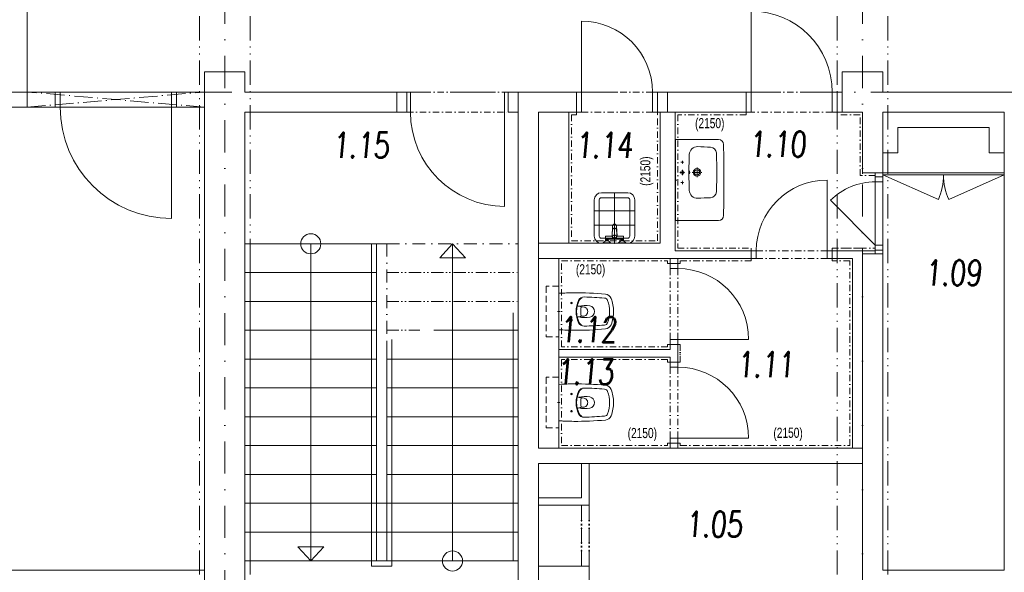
# Model space of a CAD drawing. Header units: millimetres. Extents: x 213386 to 459888, y 74252 to 208052.
# Tile 107 of 256: x 378002 to 387727, y 157385 to 162847. Entities that reach past the tile are written whole.
import ezdxf

# ---------------------------------------------------------------- set-up
doc = ezdxf.new("R2010")
doc.units = ezdxf.units.MM
for name, pattern in [('ACAD_ISO10W100', [18.5, 12, -3, 0.5, -3]), ('ACAD_ISO12W100', [22, 12, -3, 0.5, -3, 0.5, -3]), ('AM_DIN_G_W050', [13.75, 9.75, -1.5, 1, -1.5]), ('ČERCHOVANÁ', [25.4, 12.7, -6.35, 0, -6.35]), ('ČÁRKOVANÁ', [19.05, 12.7, -6.35])]:
    doc.linetypes.add(name, pattern=pattern)
for name, color, linetype, lineweight in [('DVERE', 255, 'Continuous', 0), ('NAD', 255, 'ACAD_ISO12W100', 0), ('NOVA', 255, 'Continuous', 0), ('NOVÁ TENKÁ', 255, 'Continuous', 0), ('NOVÁ TLUSTÁ', 255, 'Continuous', 0), ('OBKLAD', 255, 'ČERCHOVANÁ', 0), ('OSY', 255, 'Continuous', 0), ('POPIS2', 255, 'Continuous', 0), ('TENKA', 255, 'Continuous', 0), ('TLUSTA', 255, 'Continuous', 0), ('ZARIZOVAKY', 255, 'Continuous', 0), ('ŽB', 255, 'Continuous', 0)]:
    doc.layers.add(name, color=color, linetype=linetype, lineweight=lineweight)
doc.styles.add('CS-ROMANS', font='romans.shx', dxfattribs={"width": 0.75, "oblique": 5})
doc.styles.get("Standard").update_dxf_attribs({"font": 'arial.ttf'})

# ---------------------------------------------------------------- blocks, each defined once
blk = doc.blocks.new('232580d')
at = {"color": 4, "linetype": 'AM_DIN_G_W050', "ltscale": 2}
for p, q in [((0, 4.3), (0, -16.5)), ((-190.8, -70), (-159.2, -70)), ((-175, -54.2), (-175, -85.8)), ((-101.3, -70), (-48.6, -70)), ((-75, -43.7), (-75, -96.3)), ((40.8, -70), (9.2, -70)), ((25, -54.2), (25, -85.8)), ((-75, -167.3), (-75, -262.7)), ((-122.7, -215), (-27.3, -215))]:
    blk.add_line(p, q, dxfattribs=at)
blk.add_line((400, -3.2), (-400, -3.2))
blk.add_lwpolyline([(400, -3.2), (396, 0), (-396, 0), (-400, -3.2), (-400, -426.9, 0.409065), (-350.9, -476.9, 0.008803), (351.1, -476.9, 0.407938), (400, -426.9)], format="xyb", close=True)
for centre, radius in [((-75, -70), 17.5), ((-75, -215), 37.5), ((-75, -215), 26)]:
    blk.add_circle(centre, radius)
for centre, radius, start, end in [((-250, -218.9), 80, 91.29763, 182.0452), ((-82.1, -3801.4), 3666.4, 89.88838, 92.65318), ((-67.9, -3801.4), 3666.4, 87.34682, 90.11162), ((100.1, -218.9), 80, 357.9548, 88.70237), ((30178.6, 980.5), 30532.3, 182.25679, 182.49601), ((-30328.6, 980.5), 30532.3, 357.50399, 357.74321), ((-264.8, -345.9), 60, 183.11201, 267.06577), ((114.8, -345.9), 60, 272.93423, 356.88799), ((-92.5, 3211.6), 3621.6, 267.22453, 270.27422), ((-57.5, 3211.6), 3621.6, 269.72578, 272.77547)]:
    blk.add_arc(centre, radius, start, end)
blk.add_ellipse((-75, -141.1), major_axis=(-15, 0), ratio=0.099268)
blk = doc.blocks.new('255109d')
for p, q in [((-226, 139.9), (-226.6, 136.4)), ((-240.1, 45.8), (-218.7, 45.8)), ((-240.1, -45.6), (-218.8, -45.6)), ((-226, -139.9), (-226.6, -136.4))]:
    blk.add_line(p, q)
at = {"color": 4, "linetype": 'AM_DIN_G_W050', "ltscale": 2}
for p, q in [((-115.5, 85), (-134.5, 85)), ((-125, 94.5), (-125, 75.5)), ((-115.5, -85), (-134.5, -85)), ((-125, -94.5), (-125, -75.5)), ((14.7, 0), (-14.6, 0))]:
    blk.add_line(p, q, dxfattribs=at)
blk.add_lwpolyline([(0, 175.3, 0.396878), (-4.7, 180.3, 0.013004), (-147.1, 185, 0.025385), (-460.6, 171.9, 0.282342), (-516.9, 129.6, 0.101012), (-540, 0, 0.101012), (-516.9, -129.6, 0.282342), (-460.6, -171.9, 0.025385), (-147.1, -185, 0.013016), (-4.6, -180.3, 0.3898), (0, -175.3)], format="xyb", close=True)
for centre in [(-125, 85), (-125, -85)]:
    blk.add_circle(centre, 7.5)
for centre, radius, start, end in [((-210.5, 8.2), 289.7, 159.2403, 181.67765), ((-448.6, 98.5), 35, 94.53552, 159.23062), ((-102, -4356.5), 4503.4, 91.89075, 94.44906), ((-249, 84.5), 60, 25.39601, 91.50441), ((-223.7, 135.9), 3, 169.75994, 243.73999), ((-249, 84.5), 54.3, 25.39601, 63.73999), ((-427, 0), 251.3, 0, 25.39601), ((-427, 0), 257, 0, 25.39601), ((-210.5, -8.2), 289.7, 178.32235, 200.7597), ((-294.3, 0.2), 56.9, 102.11514, 180.20709), ((-294.3, -0.2), 56.9, 179.79291, 257.88486), ((-259.6, -216.4), 276.2, 76.7662, 99.71371), ((-240.1, 0.2), 45.6, 90, 180.20709), ((-240.1, -0.1), 45.6, 179.79291, 270), ((-210.2, 40.6), 10, 96.42531, 187.6248), ((-513.5, 0), 296.1, 0, 7.6248), ((-251.7, 409.2), 360.9, 276.42531, 279.56014), ((-193.4, 63.2), 10, 279.56014, 355.29393), ((-259.6, 216.4), 276.2, 260.28629, 283.19473), ((-210.2, -40.6), 10, 172.3752, 263.57469), ((-513.5, 0), 296.1, 352.3752, 0), ((-251.7, -409.2), 360.9, 80.43986, 83.57469), ((-427, 0), 251.3, 334.60399, 0), ((-427, 0), 257, 334.60399, 0), ((-193.4, -63.2), 10, 4.70607, 80.43986), ((-448.6, -98.5), 35, 200.76938, 265.46448), ((-102, 4356.5), 4503.4, 265.55094, 268.10925), ((-249, -84.5), 60, 268.49559, 334.60399), ((-223.7, -135.9), 3, 116.26001, 190.24006), ((-249, -84.5), 54.3, 296.26001, 334.60399)]:
    blk.add_arc(centre, radius, start, end)
blk = doc.blocks.new('vylevka')
for p, q in [((-430, 200), (-70, 200)), ((-320, 200), (-320, -200)), ((-180, 200), (-180, -200)), ((-500, -130), (-500, 130)), ((-450, -130), (-450, 130)), ((-430, 150), (-70, 150)), ((-50, 130), (-50, -130)), ((0, 130), (0, -130)), ((-500, 0), (0, 0)), ((-70, -150), (-430, -150)), ((-70, -200), (-430, -200))]:
    blk.add_line(p, q)
for centre, radius, start, end in [((-430, 130), 70, 90, 180), ((-70, 130), 70, 0, 90), ((-430, 130), 20, 90, 180), ((-70, 130), 20, 0, 90), ((-430, -130), 70, 180, 270), ((-430, -130), 20, 180, 270), ((-70, -130), 20, 270, 0), ((-70, -130), 70, 270, 0)]:
    blk.add_arc(centre, radius, start, end)
blk = doc.blocks.new('16__hcb01497_dwg')
for p, q in [((0, 184), (0, 189)), ((0, 189), (0, 184)), ((0, 189), (1.31857, 189)), ((0, 184), (21.3, 164)), ((0, 184), (21.3, 164)), ((0, 184), (1.31857, 184)), ((1.31857, 189), (4.76714, 189)), ((1.31857, 184), (4.76714, 184)), ((4.76714, 189), (10.4471, 189)), ((4.76714, 184), (10.4471, 184)), ((10.4471, 189), (17.8514, 189)), ((10.4471, 184), (17.8514, 184)), ((17.8514, 189), (26.3714, 189)), ((17.8514, 184), (26.3714, 184)), ((20.5, 149), (20.5, 144.04)), ((20.5, 149), (21.1, 149)), ((20.5, 144.04), (20.5, 149)), ((20.5, 144.04), (20.5, 139)), ((20.5, 139), (20.5, 144.04)), ((20.5, 139), (20.5, 133.96)), ((20.5, 133.96), (20.5, 139)), ((20.5, 129.32), (20.5, 133.96)), ((20.5, 133.96), (20.5, 129.32)), ((20.5, 125.24), (20.5, 129.32)), ((20.5, 129.32), (20.5, 125.24)), ((20.5, 122.12), (20.5, 125.24)), ((20.5, 125.24), (20.5, 122.12)), ((20.5, 120.2), (20.5, 122.12)), ((20.5, 122.12), (20.5, 120.2)), ((20.5, 119.48), (20.5, 120.2)), ((20.5, 120.2), (20.5, 119.48)), ((20.5, 119.48), (21.1, 119)), ((21.1, 149), (110.5, 149)), ((21.1, 149), (110.5, 149)), ((21.1, 119), (85.87269, 119)), ((21.1, 119), (85.87269, 119)), ((21.3, 164), (21.8071, 164)), ((21.8071, 164), (23.2271, 164)), ((22.3143, 161), (24.3429, 163)), ((22.3143, 159), (22.3143, 161)), ((22.3143, 161), (22.8214, 161)), ((22.3143, 161), (22.3143, 159)), ((22.3143, 156), (22.3143, 159)), ((22.3143, 159), (22.3143, 156)), ((22.3143, 156), (22.3143, 153)), ((22.3143, 153), (22.3143, 156)), ((22.3143, 151), (22.3143, 153)), ((22.3143, 153), (22.3143, 151)), ((22.3143, 151), (24.3429, 149)), ((22.3143, 151), (22.8214, 151)), ((22.8214, 161), (48.6857, 161)), ((22.8214, 151), (48.6857, 151)), ((23.2271, 164), (25.4586, 164)), ((23.2271, 164), (24.3429, 164)), ((24.3429, 163), (24.3429, 164)), ((24.3429, 164), (24.7486, 164)), ((24.3429, 164), (24.3429, 163)), ((24.3429, 163), (24.7486, 163)), ((24.7486, 164), (25.8643, 164)), ((24.7486, 163), (25.8643, 163)), ((25.4586, 164), (28.4, 164)), ((25.8643, 164), (27.5886, 164)), ((25.8643, 163), (27.5886, 163)), ((26.3714, 189), (35.5, 189)), ((26.3714, 184), (35.5, 184)), ((27.5886, 164), (29.9214, 164)), ((27.5886, 163), (29.9214, 163)), ((28.4, 164), (31.8486, 164)), ((29.9214, 164), (32.66, 164)), ((29.9214, 163), (32.66, 163)), ((31.8486, 164), (35.5, 164)), ((32.66, 164), (35.5, 164)), ((32.66, 163), (35.5, 163)), ((35.5, 189), (44.6286, 189)), ((35.5, 184), (44.6286, 184)), ((35.5, 164), (38.34, 164)), ((35.5, 164), (39.1514, 164)), ((35.5, 163), (38.34, 163)), ((38.34, 164), (41.0786, 164)), ((38.34, 163), (41.0786, 163)), ((39.1514, 164), (42.6, 164)), ((41.0786, 164), (43.4114, 164)), ((41.0786, 163), (43.4114, 163)), ((42.6, 164), (45.5414, 164)), ((43.4114, 164), (45.1357, 164)), ((43.4114, 163), (45.1357, 163)), ((44.6286, 189), (53.1486, 189)), ((44.6286, 184), (53.1486, 184)), ((45.1357, 164), (46.2514, 164)), ((45.1357, 163), (46.2514, 163)), ((45.5414, 164), (47.7729, 164)), ((46.2514, 164), (46.6571, 164)), ((46.2514, 163), (46.6571, 163)), ((46.6571, 163), (46.6571, 164)), ((46.6571, 164), (46.6571, 163)), ((46.6571, 164), (47.7729, 164)), ((46.6571, 163), (48.6857, 161)), ((46.6571, 149), (48.6857, 151)), ((47.7729, 164), (49.1929, 164)), ((48.6857, 161), (48.6857, 156)), ((48.6857, 156), (48.6857, 161)), ((48.6857, 156), (48.6857, 153)), ((48.6857, 153), (48.6857, 156)), ((48.6857, 151), (48.6857, 153)), ((48.6857, 153), (48.6857, 151)), ((49.1929, 164), (49.7, 164)), ((49.7, 164), (71, 184)), ((53.1486, 189), (60.5529, 189)), ((53.1486, 184), (60.5529, 184)), ((60.5529, 189), (66.2329, 189)), ((60.5529, 184), (66.2329, 184)), ((66.2329, 189), (69.6814, 189)), ((66.2329, 184), (69.6814, 184)), ((69.6814, 189), (71, 189)), ((69.6814, 184), (71, 184)), ((71, 184), (71, 189)), ((71, 189), (71, 184)), ((85.87269, 119), (91.5, 18.7113)), ((87.9436, 113.874), (88.1487, 116.693)), ((87.9436, 113.874), (88.0295, 109.714)), ((88.0295, 109.714), (88.1356, 106.059)), ((88.1356, 106.059), (88.3031, 101.859)), ((88.1487, 116.693), (88.764, 123.713)), ((88.1487, 116.693), (88.7639, 119.416)), ((88.3031, 101.859), (88.4913, 97.5607)), ((88.4913, 97.5607), (88.66662, 94.41746)), ((88.7639, 119.416), (89.6866, 122.041)), ((88.764, 123.713), (89.292, 126.814)), ((88.764, 123.713), (89.292, 126.814)), ((89.292, 126.814), (91.404, 132.014)), ((89.6866, 122.041), (90.917, 124.569)), ((90.26, 128.77), (91.404, 131.123)), ((90.917, 124.569), (92.66, 126.902)), ((91.404, 132.014), (94.924, 136.607)), ((91.404, 131.123), (93.076, 133.418)), ((92.66, 126.902), (94.608, 128.944)), ((93.076, 133.418), (95.012, 135.367)), ((94.608, 128.944), (96.7611, 130.792)), ((94.924, 136.607), (99.588, 140.074)), ((95.012, 135.367), (97.124, 137.187)), ((96.7611, 130.792), (99.2218, 132.444)), ((97.124, 137.187), (99.588, 138.695)), ((98.1542, 110.929), (98.1902, 111.185)), ((98.1542, 110.929), (98.1902, 110.673)), ((98.1902, 111.185), (98.2862, 111.425)), ((98.1902, 110.673), (98.2862, 110.433)), ((98.2862, 111.425), (98.4462, 111.637)), ((98.2862, 110.433), (98.4462, 110.221)), ((98.4462, 111.637), (98.6582, 111.797)), ((98.4462, 110.221), (98.6582, 110.061)), ((98.6582, 111.797), (98.8982, 111.893)), ((98.6582, 110.061), (98.8982, 109.965)), ((98.8982, 111.893), (99.1542, 111.929)), ((98.8982, 109.965), (99.1542, 109.929)), ((99.1542, 111.929), (99.4102, 111.893)), ((99.1542, 109.929), (99.4102, 109.965)), ((99.2218, 132.444), (101.888, 133.611)), ((99.4102, 111.893), (99.6502, 111.797)), ((99.4102, 109.965), (99.6502, 110.061)), ((99.588, 140.074), (104.868, 142.153)), ((99.588, 138.695), (102.14, 139.743)), ((99.6502, 111.797), (99.8622, 111.637)), ((99.6502, 110.061), (99.8622, 110.221)), ((99.8622, 111.637), (100.0222, 111.425)), ((99.8622, 110.221), (100.0222, 110.433)), ((100.0222, 111.425), (100.1182, 111.185)), ((100.0222, 110.433), (100.1182, 110.673)), ((100.1182, 111.185), (100.1542, 110.929)), ((100.1182, 110.673), (100.1542, 110.929)), ((101.888, 133.611), (104.656, 134.486)), ((102.14, 139.743), (104.868, 140.626)), ((104.656, 134.486), (107.527, 135.07)), ((104.868, 142.153), (110.5, 142.933)), ((104.868, 140.626), (107.596, 141.14)), ((107.527, 135.07), (110.5, 135.264)), ((107.596, 141.14), (110.5, 141.361)), ((199.9, 149), (110.5, 149)), ((199.9, 149), (110.5, 149)), ((116.132, 142.153), (110.5, 142.933)), ((113.404, 141.14), (110.5, 141.361)), ((113.473, 135.07), (110.5, 135.264)), ((116.132, 140.626), (113.404, 141.14)), ((116.344, 134.486), (113.473, 135.07)), ((121.412, 140.074), (116.132, 142.153)), ((118.86, 139.743), (116.132, 140.626)), ((119.112, 133.611), (116.344, 134.486)), ((121.412, 138.695), (118.86, 139.743)), ((121.7782, 132.444), (119.112, 133.611)), ((120.8818, 111.185), (120.8458, 110.929)), ((120.8818, 110.673), (120.8458, 110.929)), ((120.9778, 111.425), (120.8818, 111.185)), ((120.9778, 110.433), (120.8818, 110.673)), ((121.1378, 111.637), (120.9778, 111.425)), ((121.1378, 110.221), (120.9778, 110.433)), ((121.3498, 111.797), (121.1378, 111.637)), ((121.3498, 110.061), (121.1378, 110.221)), ((121.5898, 111.893), (121.3498, 111.797)), ((121.5898, 109.965), (121.3498, 110.061)), ((126.076, 136.607), (121.412, 140.074)), ((123.876, 137.187), (121.412, 138.695)), ((121.8458, 111.929), (121.5898, 111.893)), ((121.8458, 109.929), (121.5898, 109.965)), ((124.2389, 130.792), (121.7782, 132.444)), ((122.1018, 111.893), (121.8458, 111.929)), ((122.1018, 109.965), (121.8458, 109.929)), ((122.3418, 111.797), (122.1018, 111.893)), ((122.3418, 110.061), (122.1018, 109.965)), ((122.5538, 111.637), (122.3418, 111.797)), ((122.5538, 110.221), (122.3418, 110.061)), ((122.7138, 111.425), (122.5538, 111.637)), ((122.7138, 110.433), (122.5538, 110.221)), ((122.8098, 111.185), (122.7138, 111.425)), ((122.8098, 110.673), (122.7138, 110.433)), ((122.8458, 110.929), (122.8098, 111.185)), ((122.8458, 110.929), (122.8098, 110.673)), ((125.988, 135.367), (123.876, 137.187)), ((126.392, 128.944), (124.2389, 130.792)), ((127.924, 133.418), (125.988, 135.367)), ((129.596, 132.014), (126.076, 136.607)), ((128.34, 126.902), (126.392, 128.944)), ((129.596, 131.123), (127.924, 133.418)), ((130.083, 124.569), (128.34, 126.902)), ((135.12731, 119), (129.5, 18.7113)), ((131.708, 126.814), (129.596, 132.014)), ((130.74, 128.77), (129.596, 131.123)), ((131.3134, 122.041), (130.083, 124.569)), ((132.2361, 119.416), (131.3134, 122.041)), ((132.236, 123.713), (131.708, 126.814)), ((132.236, 123.713), (131.708, 126.814)), ((132.8513, 116.693), (132.236, 123.713)), ((132.8513, 116.693), (132.2361, 119.416)), ((132.5087, 97.5607), (132.33338, 94.41746)), ((132.6969, 101.859), (132.5087, 97.5607)), ((132.8644, 106.059), (132.6969, 101.859)), ((133.0564, 113.874), (132.8513, 116.693)), ((132.9705, 109.714), (132.8644, 106.059)), ((133.0564, 113.874), (132.9705, 109.714)), ((199.9, 119), (135.12731, 119)), ((199.9, 119), (135.12731, 119)), ((150, 189), (150, 184)), ((150, 184), (150, 189)), ((151.3186, 189), (150, 189)), ((171.3, 164), (150, 184)), ((151.3186, 184), (150, 184)), ((154.7671, 189), (151.3186, 189)), ((154.7671, 184), (151.3186, 184)), ((160.4471, 189), (154.7671, 189)), ((160.4471, 184), (154.7671, 184)), ((167.8514, 189), (160.4471, 189)), ((167.8514, 184), (160.4471, 184)), ((176.3714, 189), (167.8514, 189)), ((176.3714, 184), (167.8514, 184)), ((171.8071, 164), (171.3, 164)), ((173.2271, 164), (171.8071, 164)), ((174.3429, 163), (172.3143, 161)), ((198.1786, 161), (172.3143, 161)), ((172.3143, 156), (172.3143, 161)), ((172.3143, 161), (172.3143, 156)), ((172.3143, 153), (172.3143, 156)), ((172.3143, 156), (172.3143, 153)), ((172.3143, 153), (172.3143, 151)), ((172.3143, 151), (172.3143, 153)), ((198.1786, 151), (172.3143, 151)), ((174.3429, 149), (172.3143, 151)), ((175.4586, 164), (173.2271, 164)), ((174.3429, 164), (173.2271, 164)), ((174.3429, 164), (174.3429, 163)), ((174.7486, 164), (174.3429, 164)), ((174.3429, 163), (174.3429, 164)), ((174.7486, 163), (174.3429, 163)), ((175.8643, 164), (174.7486, 164)), ((175.8643, 163), (174.7486, 163)), ((178.4, 164), (175.4586, 164)), ((177.5886, 164), (175.8643, 164)), ((177.5886, 163), (175.8643, 163)), ((185.5, 189), (176.3714, 189)), ((185.5, 184), (176.3714, 184)), ((179.9214, 164), (177.5886, 164)), ((179.9214, 163), (177.5886, 163)), ((181.8486, 164), (178.4, 164)), ((182.66, 164), (179.9214, 164)), ((182.66, 163), (179.9214, 163)), ((185.5, 164), (181.8486, 164)), ((185.5, 164), (182.66, 164)), ((185.5, 163), (182.66, 163)), ((194.6286, 189), (185.5, 189)), ((194.6286, 184), (185.5, 184)), ((189.1514, 164), (185.5, 164)), ((188.34, 164), (185.5, 164)), ((188.34, 163), (185.5, 163)), ((191.0786, 164), (188.34, 164)), ((191.0786, 163), (188.34, 163)), ((192.6, 164), (189.1514, 164)), ((193.4114, 164), (191.0786, 164)), ((193.4114, 163), (191.0786, 163)), ((195.5414, 164), (192.6, 164)), ((195.1357, 164), (193.4114, 164)), ((195.1357, 163), (193.4114, 163)), ((203.1486, 189), (194.6286, 189)), ((203.1486, 184), (194.6286, 184)), ((196.2514, 164), (195.1357, 164)), ((196.2514, 163), (195.1357, 163)), ((197.7729, 164), (195.5414, 164)), ((196.6571, 164), (196.2514, 164)), ((196.6571, 163), (196.2514, 163)), ((197.7729, 164), (196.6571, 164)), ((196.6571, 164), (196.6571, 163)), ((196.6571, 163), (196.6571, 164)), ((198.6857, 161), (196.6571, 163)), ((198.6857, 151), (196.6571, 149)), ((199.1929, 164), (197.7729, 164)), ((198.6857, 161), (198.1786, 161)), ((198.6857, 151), (198.1786, 151)), ((198.6857, 161), (198.6857, 159)), ((198.6857, 159), (198.6857, 161)), ((198.6857, 159), (198.6857, 156)), ((198.6857, 156), (198.6857, 159)), ((198.6857, 153), (198.6857, 156)), ((198.6857, 156), (198.6857, 153)), ((198.6857, 153), (198.6857, 151)), ((198.6857, 151), (198.6857, 153)), ((199.7, 164), (199.1929, 164)), ((221, 184), (199.7, 164)), ((221, 184), (199.7, 164)), ((200.5, 149), (199.9, 149)), ((200.5, 119.48), (199.9, 119)), ((200.5, 144.04), (200.5, 149)), ((200.5, 149), (200.5, 144.04)), ((200.5, 139), (200.5, 144.04)), ((200.5, 144.04), (200.5, 139)), ((200.5, 133.96), (200.5, 139)), ((200.5, 139), (200.5, 133.96)), ((200.5, 133.96), (200.5, 129.32)), ((200.5, 129.32), (200.5, 133.96)), ((200.5, 129.32), (200.5, 125.24)), ((200.5, 125.24), (200.5, 129.32)), ((200.5, 125.24), (200.5, 122.12)), ((200.5, 122.12), (200.5, 125.24)), ((200.5, 122.12), (200.5, 120.2)), ((200.5, 120.2), (200.5, 122.12)), ((200.5, 120.2), (200.5, 119.48)), ((200.5, 119.48), (200.5, 120.2)), ((210.5529, 189), (203.1486, 189)), ((210.5529, 184), (203.1486, 184)), ((216.23286, 189), (210.5529, 189)), ((216.23286, 184), (210.5529, 184)), ((219.68143, 189), (216.23286, 189)), ((219.68143, 184), (216.23286, 184)), ((221, 189), (219.68143, 189)), ((221, 184), (219.68143, 184)), ((221, 189), (221, 184)), ((221, 184), (221, 189)), ((88.66662, 94.41746), (91.0195, 57.4329)), ((91.0195, 57.4329), (91.2246, 55.0022)), ((91.2246, 55.0022), (91.7372, 52.6687)), ((91.5, 18.7113), (91.7, 16.2493)), ((91.7, 16.2493), (92.2, 13.8858)), ((91.7372, 52.6687), (92.5574, 50.3353)), ((92.2, 13.8858), (93, 11.5223)), ((92.5574, 50.3353), (93.5827, 48.1963)), ((93, 11.5223), (94, 9.35567)), ((93.5827, 48.1963), (95.1207, 46.1545)), ((94, 9.35567), (95.5, 7.28758)), ((95.1207, 46.1545), (96.7611, 44.4044)), ((95.5, 7.28758), (97.1, 5.51492)), ((96.7611, 44.4044), (98.6066, 42.8487)), ((97.1, 5.51492), (98.9, 3.93923)), ((98.6066, 42.8487), (100.76, 41.3903)), ((98.9, 3.93923), (101, 2.46202)), ((100.76, 41.3903), (103.015, 40.418)), ((101, 2.46202), (103.2, 1.47721)), ((103.015, 40.418), (105.476, 39.6402)), ((103.2, 1.47721), (105.6, 0.68937)), ((103.2, 1.47721), (105.6, 0.68937)), ((105.476, 39.6402), (107.937, 39.1541)), ((105.6, 0.68937), (108, 0.19696)), ((105.6, 0.68937), (108, 0.19696)), ((107.937, 39.1541), (110.5, 38.9596)), ((108, 0.19696), (110.5, 0)), ((108, 0.19696), (110.5, 0)), ((113.063, 39.1541), (110.5, 38.9596)), ((113, 0.19696), (110.5, 0)), ((113, 0.19696), (110.5, 0)), ((115.4, 0.68937), (113, 0.19696)), ((115.4, 0.68937), (113, 0.19696)), ((115.524, 39.6402), (113.063, 39.1541)), ((117.8, 1.47721), (115.4, 0.68937)), ((117.8, 1.47721), (115.4, 0.68937)), ((117.985, 40.418), (115.524, 39.6402)), ((120, 2.46202), (117.8, 1.47721)), ((120.24, 41.3903), (117.985, 40.418)), ((122.1, 3.93923), (120, 2.46202)), ((122.3934, 42.8487), (120.24, 41.3903)), ((123.9, 5.51492), (122.1, 3.93923)), ((124.2389, 44.4044), (122.3934, 42.8487)), ((125.5, 7.28758), (123.9, 5.51492)), ((125.8793, 46.1545), (124.2389, 44.4044)), ((127, 9.35567), (125.5, 7.28758)), ((127.4173, 48.1963), (125.8793, 46.1545)), ((128, 11.5223), (127, 9.35567)), ((128.4426, 50.3353), (127.4173, 48.1963)), ((128.8, 13.8858), (128, 11.5223)), ((129.2628, 52.6687), (128.4426, 50.3353)), ((129.3, 16.2493), (128.8, 13.8858)), ((129.7754, 55.0022), (129.2628, 52.6687)), ((129.5, 18.7113), (129.3, 16.2493)), ((129.9805, 57.4329), (129.7754, 55.0022)), ((132.33338, 94.41746), (129.9805, 57.4329))]:
    blk.add_line(p, q)
blk.add_point((110.5, 189))
blk = doc.blocks.new('P7')
at = {"layer": 'NOVÁ TLUSTÁ', "linetype": 'ACAD_ISO10W100', "ltscale": 15}
for p, q in [((266200.2, 139624), (266200.2, 139474)), ((266200.2, 139474), (267950.2, 139624)), ((267950.2, 139474), (266200.2, 139624)), ((267950.2, 139474), (267950.2, 139624))]:
    blk.add_line(p, q, dxfattribs=at)

msp = doc.modelspace()

# ---------------------------------------------------------------- linework, layer by layer
at = {"layer": 'DVERE'}
for p, q in [((385226.638, 162132.154), (385226.638, 162932.154)), ((383551.638, 162132.154), (383551.638, 162832.154)), ((386676.638, 161782.154), (386676.638, 161532.154)), ((386676.638, 161782.154), (387576.638, 161782.154)), ((387576.638, 161782.154), (387576.638, 161532.154)), ((386526.638, 161532.154), (386676.638, 161532.154)), ((387576.638, 161532.154), (387726.638, 161532.154)), ((385976.637, 160562.154), (385976.637, 161262.154)), ((384501.638, 159687.156), (385201.638, 159687.156)), ((384501.638, 158712.156), (385201.638, 158712.156))]:
    msp.add_line(p, q, dxfattribs=at)
for centre, radius, start, end in [((385226.638, 162132.154), 800, 0, 90), ((383551.638, 162132.154), 700, 0, 90), ((385976.637, 160562.154), 700, 90, 180), ((384501.638, 159687.156), 700, 0, 90), ((384501.638, 158712.156), 700, 0, 90)]:
    msp.add_arc(centre, radius, start, end, dxfattribs=at)
at = {"layer": 'NAD', "ltscale": 20}
for points in [[(379776.638, 147682.154), (379776.638, 167232.154)], [(380276.638, 147682.154), (380276.638, 167232.154)], [(386076.638, 147682.154), (386076.638, 167232.154)], [(386576.638, 147682.154), (386576.638, 167232.154)]]:
    msp.add_lwpolyline(points, dxfattribs=at)
at = {"layer": 'NOVA'}
for p, q in [((383551.638, 162132.154), (383551.638, 161932.154)), ((384251.638, 162132.154), (384251.638, 161932.154)), ((385226.638, 162132.154), (385226.638, 161932.154)), ((386026.638, 162132.154), (386026.638, 161932.154)), ((383426.638, 160637.154), (383426.638, 161932.154)), ((384326.638, 161932.154), (384326.638, 160637.154)), ((384476.638, 161932.154), (384476.638, 160562.154)), ((386526.638, 161332.154), (387726.638, 161332.154)), ((386526.638, 161312.154), (387726.638, 161312.154)), ((383126.638, 160637.154), (384326.638, 160637.154)), ((384476.638, 160562.154), (385276.637, 160562.154)), ((383126.638, 160487.154), (385276.637, 160487.154)), ((383326.638, 160487.154), (383326.638, 158612.154)), ((384426.638, 160487.154), (384426.638, 160387.156)), ((384501.638, 160487.154), (384501.638, 160387.156)), ((385976.637, 160487.154), (386226.638, 160487.154)), ((386226.638, 158612.154), (386226.638, 160487.154)), ((384426.638, 159687.156), (384426.638, 159587.154)), ((384501.638, 159687.156), (384501.638, 159412.156)), ((383326.638, 159587.154), (384426.638, 159587.154)), ((383326.638, 159512.154), (384426.638, 159512.154)), ((384426.638, 159512.154), (384426.638, 159412.156)), ((384426.638, 158712.156), (384426.638, 158612.154)), ((384501.638, 158712.156), (384501.638, 158612.154))]:
    msp.add_line(p, q, dxfattribs=at)
for points in [[(383551.638, 162132.154), (383501.638, 162132.154)], [(384251.638, 162132.154), (384401.638, 162132.154)], [(385226.638, 162132.154), (385176.638, 162132.154)], [(386026.638, 162132.154), (386126.638, 162132.154)], [(383551.638, 161932.154), (383501.638, 161932.154)], [(384401.638, 161932.154), (384251.638, 161932.154)], [(385226.638, 161932.154), (385176.638, 161932.154)], [(386126.638, 161932.154), (386026.638, 161932.154)]]:
    msp.add_lwpolyline(points, close=True, dxfattribs=at)
for points in [[(386526.638, 161312.154), (387075.11, 161068.887, 0.10474749), (387126.638, 161312.154)], [(387726.638, 161312.154), (387178.167, 161068.887, -0.10474749), (387126.638, 161312.154)]]:
    msp.add_lwpolyline(points, format="xyb", close=True, dxfattribs=at)
at = {"layer": 'NOVÁ TENKÁ', "ltscale": 5}
for p, q in [((378351.638, 162132.154), (378351.638, 161982.154)), ((378351.638, 162132.154), (378351.638, 161982.154)), ((378351.638, 162132.154), (378351.638, 161982.154)), ((379551.638, 162132.154), (378351.638, 162132.154)), ((378401.638, 162132.154), (378401.638, 161982.154)), ((379501.638, 162132.154), (379501.638, 161982.154)), ((379551.638, 162132.154), (379551.638, 161982.154)), ((379551.638, 161982.154), (379551.638, 162132.154)), ((379551.638, 162132.154), (379551.638, 161982.154)), ((381861.639, 161932.154), (381861.639, 162132.155)), ((382791.639, 161932.154), (382791.639, 162132.154)), ((378351.638, 161982.154), (379551.638, 161982.154)), ((379501.638, 161982.154), (379501.638, 160882.154)), ((382791.639, 161932.154), (382791.639, 161002.154))]:
    msp.add_line(p, q, dxfattribs=at)
at = {"layer": 'NOVÁ TENKÁ', "linetype": 'ČERCHOVANÁ', "ltscale": 5}
for p, q in [((382826.639, 162132.154), (381826.639, 162132.155)), ((384251.638, 162132.154), (383551.638, 162132.154)), ((386026.638, 162132.154), (385226.638, 162132.154)), ((381826.639, 161932.154), (382826.639, 161932.154)), ((384251.638, 161932.154), (383551.638, 161932.154)), ((386026.638, 161932.154), (385226.638, 161932.154)), ((385976.637, 160562.154), (385276.637, 160562.154)), ((385976.637, 160487.154), (385276.637, 160487.154)), ((384426.638, 159687.156), (384426.638, 160387.156)), ((384501.638, 159687.156), (384501.638, 160387.156)), ((384426.638, 158712.156), (384426.638, 159412.156)), ((384501.638, 158712.156), (384501.638, 159412.156))]:
    msp.add_line(p, q, dxfattribs=at)
at = {"layer": 'NOVÁ TENKÁ'}
msp.add_lwpolyline([(386451.638, 160619.654), (386009.696, 161061.596, -0.19891237), (386451.638, 161244.654)], format="xyb", dxfattribs=at)
for points in [[(386451.638, 160619.654), (386451.638, 161244.654)], [(386526.638, 161244.654), (386526.638, 160619.654)]]:
    msp.add_lwpolyline(points, dxfattribs=at)
at = {"layer": 'NOVÁ TENKÁ', "ltscale": 5}
for centre, radius, start in [((379501.638, 161982.154), 1100, 180), ((382791.639, 161932.154), 930, 180.0000239)]:
    msp.add_arc(centre, radius, start, 270, dxfattribs=at)
at = {"layer": 'NOVÁ TLUSTÁ', "ltscale": 5}
for p, q in [((378076.638, 162132.154), (378576.638, 162132.154)), ((378576.638, 162132.154), (379826.638, 162132.154)), ((381726.639, 162132.155), (381826.639, 162132.155)), ((381826.639, 161932.154), (381826.639, 162132.155)), ((382826.639, 161932.154), (382826.639, 162132.154)), ((382826.639, 162132.154), (382926.638, 162132.154)), ((373976.638, 161982.154), (379826.638, 161982.154)), ((381726.639, 161932.154), (381826.639, 161932.154)), ((382826.639, 161932.154), (382926.638, 161932.154)), ((385976.637, 160562.154), (386026.637, 160562.154)), ((386026.637, 160562.154), (386451.638, 160562.154)), ((373976.638, 157407.154), (379826.638, 157407.154))]:
    msp.add_line(p, q, dxfattribs=at)
at = {"layer": 'NOVÁ TLUSTÁ'}
for p, q in [((386451.638, 161332.154), (386451.638, 161244.654)), ((386526.638, 161332.154), (386526.638, 161244.654)), ((386451.638, 160619.654), (386451.638, 160532.154)), ((386526.638, 160619.654), (386526.638, 160532.154))]:
    msp.add_line(p, q, dxfattribs=at)
at = {"layer": 'NOVÁ TLUSTÁ', "ltscale": 5}
msp.add_lwpolyline([(380226.638, 163582.154), (379076.638, 163582.154), (378076.638, 163582.154), (378076.638, 162132.154)], dxfattribs=at)
for points in [[(381826.639, 162132.155), (381726.638, 162132.155)], [(382926.638, 162132.154), (382826.639, 162132.154)]]:
    msp.add_lwpolyline(points, close=True, dxfattribs=at)
at = {"layer": 'NOVÁ TLUSTÁ'}
for points in [[(386451.638, 161294.654), (386526.638, 161294.654)], [(386451.638, 161244.654), (386526.638, 161244.654)], [(386451.638, 160619.654), (386526.638, 160619.654)], [(386451.638, 160569.654), (386526.638, 160569.654)]]:
    msp.add_lwpolyline(points, dxfattribs=at)
at = {"layer": 'OBKLAD', "ltscale": 5}
for p, q in [((383501.638, 161932.154), (383501.638, 161907.154)), ((384301.638, 161932.154), (384301.638, 161907.154)), ((385176.638, 161932.154), (385176.638, 161907.154)), ((386076.638, 161932.154), (386076.638, 161907.154)), ((383501.638, 161907.154), (383451.638, 161907.154)), ((383451.638, 161907.154), (383451.638, 160662.154)), ((384301.638, 160662.154), (384301.638, 161907.154)), ((385176.638, 161907.154), (384501.638, 161907.154)), ((384501.638, 161907.154), (384501.638, 160587.154)), ((386301.638, 161907.154), (386076.638, 161907.154)), ((386301.638, 161907.154), (386076.638, 161907.154)), ((386301.638, 161307.154), (386301.638, 161907.154)), ((386301.638, 161307.154), (386301.638, 161907.154)), ((386451.638, 161307.154), (386301.638, 161307.154)), ((383451.638, 160662.154), (384301.638, 160662.154)), ((384501.638, 160587.154), (385226.637, 160587.154)), ((385226.637, 160562.154), (385226.637, 160587.154)), ((386026.637, 160562.154), (386026.637, 160587.154)), ((386301.638, 160587.154), (386451.638, 160587.154)), ((385226.637, 160487.154), (385226.637, 160462.154)), ((386026.637, 160487.154), (386026.637, 160462.154)), ((383351.638, 159612.154), (383351.638, 160462.154)), ((383351.638, 160462.154), (384401.638, 160462.154)), ((384401.638, 160462.154), (384401.638, 160437.156)), ((384426.638, 160437.156), (384401.638, 160437.156)), ((384501.638, 160437.156), (384526.638, 160437.156)), ((385226.637, 160462.154), (384526.638, 160462.154)), ((384526.638, 160462.154), (384526.638, 160437.156)), ((386201.638, 160462.154), (386026.637, 160462.154)), ((386201.638, 158637.154), (386201.638, 160462.154)), ((384401.638, 159612.154), (383351.638, 159612.154)), ((384426.638, 159637.155), (384401.638, 159637.155)), ((384401.638, 159637.155), (384401.638, 159612.154)), ((384501.638, 159637.156), (384526.638, 159637.156)), ((384401.638, 159487.154), (383351.638, 159487.154)), ((383351.638, 159487.154), (383351.638, 158637.154)), ((384401.638, 159462.156), (384401.638, 159487.154)), ((384426.638, 159462.156), (384401.638, 159462.156)), ((384501.638, 159462.156), (384526.638, 159462.156)), ((383351.638, 158637.154), (384401.638, 158637.154)), ((384426.638, 158662.156), (384401.638, 158662.156)), ((384401.638, 158637.154), (384401.638, 158662.156)), ((384501.638, 158662.156), (384526.638, 158662.156)), ((384526.638, 158662.156), (384526.638, 158637.154)), ((384526.638, 158637.154), (386201.638, 158637.154))]:
    msp.add_line(p, q, dxfattribs=at)
for points in [[(386026.637, 160587.154), (386301.638, 160587.154)], [(384526.638, 159637.156), (384526.638, 159462.156)]]:
    msp.add_lwpolyline(points, close=True, dxfattribs=at)
at = {"layer": 'OSY', "linetype": 'ČERCHOVANÁ', "ltscale": 25}
for p, q in [((380026.638, 170109.563), (380026.638, 145530.044)), ((386326.638, 170109.563), (386326.638, 145530.044)), ((385176.638, 162132.154), (372424.222, 162132.154)), ((400063.194, 162132.154), (385251.638, 162132.154))]:
    msp.add_line(p, q, dxfattribs=at)
at = {"layer": 'TENKA'}
for p, q in [((386076.638, 162132.154), (386076.638, 161932.154)), ((380226.638, 160632.154), (381626.638, 160632.154)), ((380276.638, 160632.154), (380276.638, 157497.154)), ((380876.638, 160632.154), (380876.638, 157497.154)), ((381476.638, 160632.154), (381476.638, 157447.154)), ((381526.638, 160632.154), (381526.638, 157497.154)), ((382276.638, 157497.154), (382276.638, 160632.154)), ((380226.638, 160347.154), (381526.638, 160347.154)), ((380226.638, 160062.154), (381526.638, 160062.154)), ((382876.638, 157497.154), (382876.638, 159950.162)), ((380226.638, 159777.154), (381526.638, 159777.154)), ((381676.638, 157447.154), (381676.638, 159685.458)), ((382092.332, 159777.154), (382926.638, 159777.154)), ((381626.638, 159674.429), (381626.638, 157497.154)), ((380226.638, 159492.154), (381526.638, 159492.154)), ((381626.638, 159492.154), (382926.638, 159492.154)), ((380226.638, 159207.154), (381526.638, 159207.154)), ((381626.638, 159207.154), (382926.638, 159207.154)), ((380226.638, 158922.154), (381526.638, 158922.154)), ((381626.638, 158922.154), (382926.638, 158922.154)), ((380226.638, 158637.154), (381526.638, 158637.154)), ((381626.638, 158637.154), (382926.638, 158637.154)), ((380226.638, 158352.154), (381526.638, 158352.154)), ((381626.638, 158352.154), (382926.638, 158352.154)), ((380226.638, 158067.154), (382926.638, 158067.154)), ((380226.638, 157782.154), (382926.638, 157782.154)), ((380226.638, 157497.154), (382926.638, 157497.154)), ((381476.638, 157447.154), (381676.638, 157447.154))]:
    msp.add_line(p, q, dxfattribs=at)
at = {"layer": 'TENKA', "linetype": 'ČERCHOVANÁ', "ltscale": 10}
for q in [(381626.638, 159705.15), (382926.638, 160632.154)]:
    msp.add_line((381626.638, 160632.154), q, dxfattribs=at)
at = {"layer": 'TENKA', "linetype": 'ACAD_ISO12W100', "ltscale": 10}
for p, q in [((381626.638, 160347.154), (382926.638, 160347.154)), ((381626.638, 160062.154), (382926.638, 160062.154)), ((381626.638, 159777.154), (381953.061, 159777.154))]:
    msp.add_line(p, q, dxfattribs=at)
at = {"layer": 'TENKA'}
for points in [[(384301.638, 161932.154), (384301.638, 162132.154)], [(382150.219, 160492.154), (382276.638, 160632.154), (382405.227, 160492.154)], [(385226.637, 160562.154), (385226.637, 160487.154)], [(386026.637, 160562.154), (386026.637, 160487.154)], [(384501.638, 160437.156), (384426.638, 160437.156)], [(384501.638, 159637.156), (384426.638, 159637.156)], [(384501.638, 159462.156), (384426.638, 159462.156)], [(384501.638, 158662.156), (384426.638, 158662.156)], [(380750.219, 157637.154), (380876.638, 157497.154), (381005.227, 157637.154)]]:
    msp.add_lwpolyline(points, close=True, dxfattribs=at)
at = {"layer": 'TENKA', "linetype": 'ACAD_ISO12W100', "ltscale": 10}
for points in [[(383551.638, 158047.154), (383551.638, 157447.154)], [(383626.638, 158047.154), (383626.638, 157447.154)]]:
    msp.add_lwpolyline(points, close=True, dxfattribs=at)
at = {"layer": 'TENKA'}
for centre in [(380876.638, 160632.154), (382276.638, 157497.154)]:
    msp.add_circle(centre, 99.364, dxfattribs=at)
at = {"layer": 'TLUSTA'}
for p, q in [((380226.638, 162332.154), (380226.638, 162132.154)), ((380226.638, 162132.154), (380226.638, 162332.154)), ((383551.638, 158462.154), (383551.638, 158122.154)), ((383626.638, 158462.154), (383626.638, 158047.154)), ((383126.638, 158122.154), (383551.638, 158122.154)), ((383126.638, 158047.154), (383626.638, 158047.154)), ((383126.638, 157447.154), (383626.638, 157447.154)), ((383626.638, 157447.154), (383626.638, 156197.154))]:
    msp.add_line(p, q, dxfattribs=at)
for points in [[(385276.637, 160562.154), (385276.637, 160487.154)], [(385976.637, 160562.154), (385976.637, 160487.154)], [(384501.638, 160387.156), (384426.638, 160387.156)], [(384501.638, 159687.156), (384426.638, 159687.156)], [(384501.638, 159412.156), (384426.638, 159412.156)], [(384501.638, 158712.156), (384426.638, 158712.156)]]:
    msp.add_lwpolyline(points, close=True, dxfattribs=at)
at = {"layer": 'ZARIZOVAKY', "linetype": 'ČÁRKOVANÁ', "ltscale": 5}
for points in [[(383326.638, 160212.154), (383201.638, 160212.154), (383201.638, 159712.154), (383326.638, 159712.154)], [(383326.638, 159312.154), (383201.638, 159312.154), (383201.638, 158812.154), (383326.638, 158812.154)]]:
    msp.add_lwpolyline(points, close=True, dxfattribs=at)
at = {"layer": 'ŽB'}
for p, q in [((379826.638, 162332.154), (380226.638, 162332.154)), ((379826.638, 162332.154), (380226.638, 162332.154)), ((379826.638, 162332.154), (379826.638, 152332.154)), ((386126.638, 162332.154), (386526.638, 162332.154)), ((386126.638, 161932.154), (386126.638, 162332.154)), ((386526.638, 162332.154), (386526.638, 162132.154)), ((386526.638, 162132.154), (386526.638, 162332.154)), ((380226.638, 162132.154), (381726.638, 162132.154)), ((381726.617, 161982.154), (381726.617, 162132.154)), ((381726.638, 161932.154), (381726.638, 162132.154)), ((381726.638, 162132.154), (381726.638, 161932.154)), ((381726.638, 162132.154), (381726.638, 161932.154)), ((381726.638, 162132.154), (381726.638, 161932.154)), ((381726.638, 162132.154), (381726.638, 161932.154)), ((381726.638, 161982.154), (381726.638, 162132.154)), ((382926.617, 161982.154), (382926.617, 162132.154)), ((382926.638, 162132.154), (382926.638, 156197.154)), ((382926.638, 162132.154), (383501.638, 162132.154)), ((382926.638, 161932.154), (382926.638, 162132.154)), ((382926.638, 162132.154), (382926.638, 161932.154)), ((382926.638, 162132.154), (382926.638, 161932.154)), ((385176.638, 162132.154), (385176.638, 161932.154)), ((386526.638, 162132.154), (390376.638, 162132.154)), ((380226.638, 161932.154), (381726.638, 161932.154)), ((383126.638, 161932.154), (383126.638, 158612.154)), ((383126.638, 161932.154), (383501.638, 161932.154)), ((383126.638, 161932.154), (383126.638, 158612.154)), ((383126.638, 161932.154), (383501.638, 161932.154)), ((383126.638, 161922.154), (383126.638, 158612.154)), ((383126.638, 161922.154), (383126.638, 158612.154)), ((384401.638, 161932.154), (385176.638, 161932.154)), ((384401.638, 161932.154), (385176.638, 161932.154)), ((386126.638, 161932.154), (386326.638, 161932.154)), ((386126.638, 161932.154), (386326.638, 161932.154)), ((386326.638, 161932.154), (386326.638, 161332.154)), ((386326.638, 161932.154), (386326.638, 161332.154)), ((386326.638, 161922.154), (386326.638, 161322.154)), ((386326.638, 161922.154), (386326.638, 161322.154)), ((386526.638, 161932.154), (386526.638, 161332.154)), ((386526.638, 161932.154), (387726.638, 161932.154)), ((387726.638, 161932.154), (387726.638, 157407.154)), ((386326.638, 161332.154), (386526.638, 161332.154)), ((386326.638, 160532.154), (386326.638, 158612.154)), ((386326.638, 160532.154), (386526.638, 160532.154)), ((386326.638, 160532.154), (386326.638, 158612.154)), ((386526.638, 160532.154), (386526.638, 157407.154)), ((383126.638, 158612.154), (386326.638, 158612.154)), ((383126.638, 158612.154), (386326.638, 158612.154)), ((383126.638, 158612.154), (386326.638, 158612.154)), ((383126.638, 158612.154), (386326.638, 158612.154)), ((383126.638, 158462.154), (386326.638, 158462.154)), ((383126.638, 158462.154), (383126.638, 156197.154)), ((383126.638, 158462.154), (386326.638, 158462.154)), ((386326.638, 158462.154), (386326.638, 153932.154)), ((386526.638, 157407.154), (387726.638, 157407.154))]:
    msp.add_line(p, q, dxfattribs=at)
for points in [[(380226.638, 162332.154), (379826.638, 162332.154)], [(380226.638, 162132.154), (380226.638, 162332.154)], [(381726.638, 161932.154), (381726.638, 162132.154)], [(381726.638, 162132.154), (381726.638, 161932.154)], [(383501.638, 161932.154), (383501.638, 162132.154)], [(383501.638, 161932.154), (383501.638, 162132.154)], [(385176.638, 162132.154), (384401.638, 162132.154)], [(384401.638, 161932.154), (384401.638, 162132.154)], [(385176.638, 162132.154), (384401.638, 162132.154)], [(384401.638, 161932.154), (384401.638, 162132.154)], [(380226.638, 156197.154), (380226.638, 161932.154)]]:
    msp.add_lwpolyline(points, close=True, dxfattribs=at)

# ---------------------------------------------------------------- block references
at = {"layer": 'NOVÁ TLUSTÁ', "color": 6}
msp.add_blockref('P7', (111876.488, 22508.186), dxfattribs=at)
at = {"layer": 'ZARIZOVAKY', "xscale": -1, "rotation": 90}
for name, p in [('232580d', (384476.638, 161262.154)), ('vylevka', (383876.638, 160637.154))]:
    msp.add_blockref(name, p, dxfattribs=at)
at = {"layer": 'ZARIZOVAKY', "rotation": 180}
msp.add_blockref('16__hcb01497_dwg', (383987.138, 160826.154), dxfattribs=at)
at = {"layer": 'ZARIZOVAKY', "xscale": -1}
for p in [(383326.638, 159962.206), (383326.638, 159062.206)]:
    msp.add_blockref('255109d', p, dxfattribs=at)

# ---------------------------------------------------------------- texts
at = {"layer": 'OBKLAD', "color": 10, "ltscale": 15, "char_height": 100, "attachment_point": 1}
for insert in [(384672.234, 161874.601), (383495.544, 160430.21), (384006.4, 158811.792), (385445.955, 158814.124)]:
    msp.add_mtext_dynamic_manual_height_columns('{\\Fcs_romns|c0;\\W0.75;(2150)}', width=295.05305, gutter_width=12.5, heights=[0], dxfattribs=dict(at, insert=insert))
at = {"layer": 'OBKLAD', "color": 10, "ltscale": 15, "insert": (384131.299, 161204.999), "char_height": 100, "attachment_point": 1, "rotation": 90}
msp.add_mtext_dynamic_manual_height_columns('{\\Fcs_romns|c0;\\W0.75;(2150)}', width=295.05305, gutter_width=12.5, heights=[0], dxfattribs=at)
at = {"layer": 'POPIS2', "ltscale": 15, "style": 'CS-ROMANS', "oblique": 5, "width": 0.75}
for s, p in [('1.15', (381088.86, 161481.376)), ('1.14', (383492.787, 161481.997)), ('1.10', (385203.898, 161491.442)), ('1.09', (386940.082, 160219.65)), ('1.12', (383334.327, 159659.001)), ('1.13', (383304.713, 159242.122)), ('1.11', (385084.708, 159313.866)), ('1.05', (384577.144, 157734.529))]:
    msp.add_text(s, height=250, dxfattribs=at).set_placement(p)

doc.saveas('drawing.dxf')
